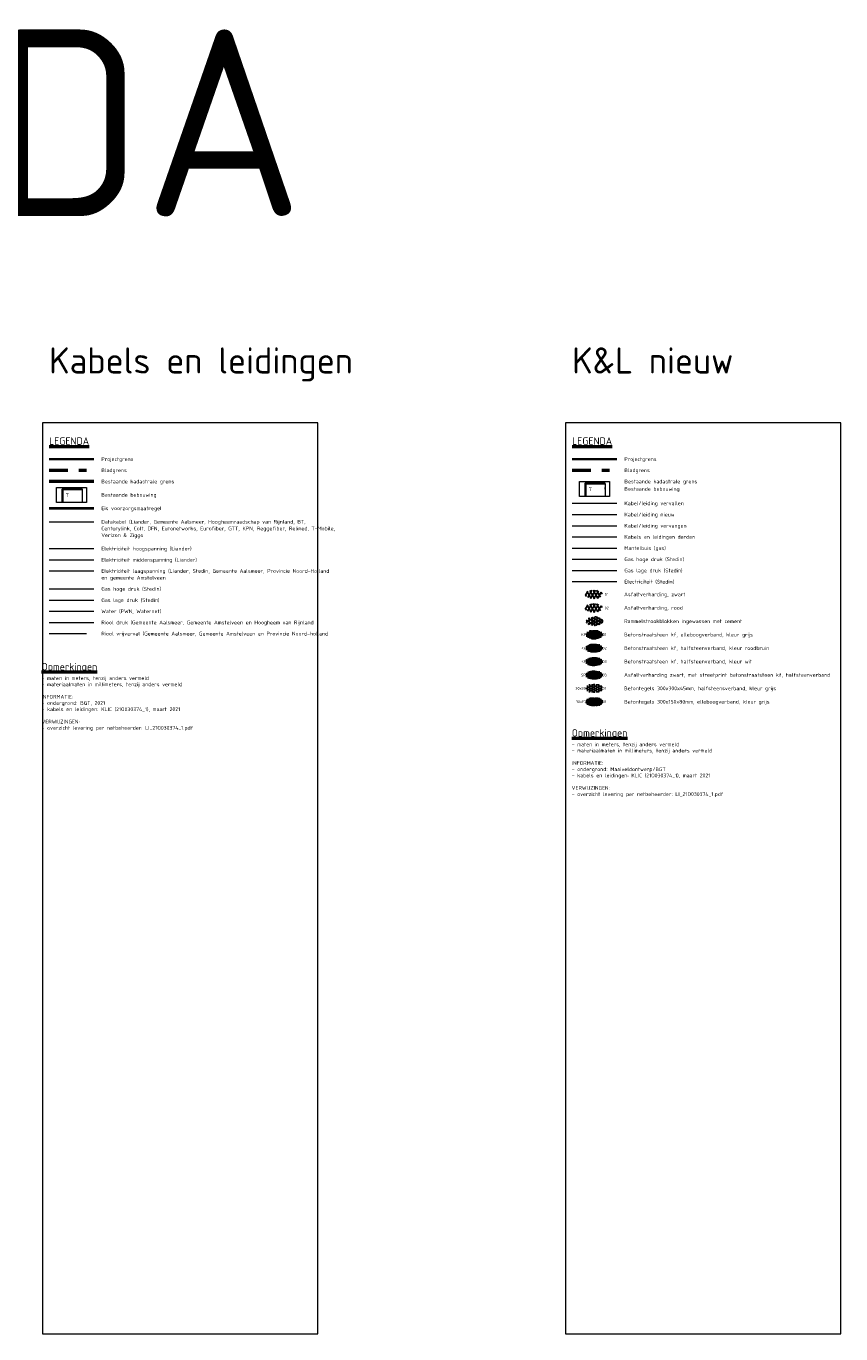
# Model space of a CAD drawing. Header units: metres. Extents: x 115632 to 117830, y 479690 to 480411.
# Tile 10 of 20: x 115730 to 115839, y 480235 to 480411. Entities that reach past the tile are written whole.
import ezdxf
from ezdxf.enums import TextEntityAlignment as Align
from ezdxf.lldxf.tags import DXFTag

# ---------------------------------------------------------------- set-up
doc = ezdxf.new("R2010")
doc.units = ezdxf.units.M
doc.linetypes.add('AL-TEKENBLADGRENS', pattern=[11.5, 2.5, -1.5, 1, -1.5, 1, -1.5, 2.5])
doc.linetypes.add('RI-OVERIG', pattern=[17, 5, -2, 2, -2, 0, -2, 2, -2])
doc.layers.get('Defpoints').update_dxf_attribs({"lineweight": 18})
for name, color, linetype, lineweight in [('B-WE-KL-DATA-G', 90, 'KL-DATA-N', 18), ('B-WE-KL-ET_HS-G', 10, 'KL-HS-N', 18), ('B-WE-KL-ET_LS-G', 190, 'KL-LS-N', 18), ('B-WE-KL-ET_MS-G', 130, 'KL-MS-N', 18), ('B-WE-KL-GAS_HD-G', 30, 'KL-GAS-HD-N', 18), ('B-WE-KL-GAS_LD-G', 50, 'KL-GAS-LD-N', 18), ('B-WE-KL-WATER-G', 170, 'KL-WATER-N', 18), ('B-WE-OG-TOPOGRAFIE-G', 7, 'Continuous', 18), ('B-WE-OG-TOPOGRAFIE_BEBOUWING-G', 7, 'Continuous', 35), ('B-WE-OG-TOPOGRAFIE_HUISNUMMER-T25', 7, 'Continuous', 25), ('B-WE-RI-DRUK-G', 210, 'RI-PERS', 18), ('B-WE-RI-VRIJVERVAL-G', 210, 'RI-OVERIG', 18), ('N-WE-KG-GRENS_PROJECT-G', 7, 'KG-OG', 35), ('N-WE-VH-VERHARDING_ASFALT-S', 7, 'Continuous', 25), ('N-WE-VH-VERHARDING_ASFALT_ROOD-S', 1, 'Continuous', 25), ('N-WE-VH-VERHARDING_BASALTVERHARDING-S', 7, 'Continuous', 25), ('N-WE-VH-VERHARDING_BETONSTRAATSTEEN-S', 7, 'Continuous', 25), ('N-WE-VH-VERHARDING_TEGEL-S', 7, 'Continuous', 25), ('X-XX-AL-AANPIJLING-T25', 7, 'Continuous', 25), ('X-XX-AL-LEGENDA-G', 7, 'Continuous', 18), ('X-XX-AL-LEGENDA-T25', 7, 'Continuous', 25), ('X-XX-AL-LEGENDA-T50', 7, 'Continuous', 50), ('X-XX-AL-T25', 7, 'Continuous', 25), ('X-XX-AL-T50', 7, 'Continuous', 50), ('X-XX-AL-TEKENBLADGRENS-G', 7, 'AL-TEKENBLADGRENS', 50)]:
    doc.layers.add(name, color=color, linetype=linetype, lineweight=lineweight)
doc.layers.add('N-WE-KG-GRENS_KADASTRAAL-GD', color=150, linetype='KG-KADASTRAAL', lineweight=50, true_color=0x007fff)
doc.styles.add('NLCS-ISO', font='NLCS-ISO.ttf')
doc.styles.add('NLCS-ISO-ANNOTATIEF-T25', font='NLCS-ISO.ttf', dxfattribs={"height": 2.5})
tags = doc.linetypes.add('KG-KADASTRAAL', pattern='A,5.5,-2,["K",Standard,S=1.8,R=0,X=0,Y=-0.9],-2,5.5,-2,[5,NLCS.SHX,S=0.75,R=0,X=0,Y=0],-2', length=19).pattern_tags.tags
tags[6] = DXFTag(74, 10)
doc.linetypes.add('KG-OG', pattern='A,5.5,-1.5,[2,NLCS.SHX,S=0.5,R=0,X=0,Y=0],-1.5', length=8.5)
tags = doc.linetypes.add('KL-DATA-N', pattern='A,4,-1,[101,NLCS.SHX,S=0.5,R=0,X=0,Y=0],-1,4,-1,["D",Standard,S=1,R=0,X=-0.25,Y=-0.5],-1.5', length=12.5).pattern_tags.tags
tags[18] = DXFTag(74, 10)
tags = doc.linetypes.add('KL-GAS-HD-N', pattern='A,4,-1,[69,NLCS.SHX,S=0.5,R=0,X=0,Y=0],-1,4,-1,["H",Standard,S=1,R=0,X=0,Y=-0.5],-2', length=13).pattern_tags.tags
tags[18] = DXFTag(74, 10)
tags = doc.linetypes.add('KL-GAS-LD-N', pattern='A,4,-1,[69,NLCS.SHX,S=0.5,R=0,X=0,Y=0],-1,4,-1,["L",Standard,S=1,R=0,X=0.25,Y=-0.5],-2', length=13).pattern_tags.tags
tags[18] = DXFTag(74, 10)
tags = doc.linetypes.add('KL-HS-N', pattern='A,4,-1,[103,NLCS.SHX,S=0.75,R=0,X=0,Y=0],-1,4,-1,["H",Standard,S=1,R=0,X=0,Y=-0.5],-2', length=13).pattern_tags.tags
tags[18] = DXFTag(74, 10)
tags = doc.linetypes.add('KL-LS-N', pattern='A,4,-1,[103,NLCS.SHX,S=0.75,R=0,X=0,Y=0],-1,4,-1,["L",Standard,S=1,R=0,X=0,Y=-0.5],-2', length=13).pattern_tags.tags
tags[18] = DXFTag(74, 10)
tags = doc.linetypes.add('KL-MS-N', pattern='A,4,-1,[103,NLCS.SHX,S=0.75,R=0,X=0,Y=0],-1,4,-1,["M",Standard,S=1,R=0,X=0,Y=-0.5],-2', length=13).pattern_tags.tags
tags[18] = DXFTag(74, 10)
doc.linetypes.add('KL-WATER-N', pattern='A,7,-0.5,[168,NLCS.SHX,S=0.75,R=0,X=0.75,Y=0],-2', length=9.5)
tags = doc.linetypes.add('RI-PERS', pattern='A,7,-2,["P",Standard,S=1.8,R=0,X=-0.5,Y=-0.9],-2,7,-2,[102,NLCS.SHX,S=1,R=180,X=0,Y=0],-2', length=22).pattern_tags.tags
tags[6] = DXFTag(74, 10)

# ---------------------------------------------------------------- blocks, each defined once
blk = doc.blocks.new('SVH-ASFALT-SO')
at = {"ltscale": 0.1}
for p, q in [((-2.72, 1.26), (-3.45, 2.54)), ((-3.36, 2.17), (-1.83, 4.83)), ((0.36, -0.07), (-2.31, 4.55)), ((-1.91, 0.69), (0.95, 5.64)), ((2.75, -0.22), (-0.47, 5.37)), ((0, 0), (3.27, 5.66)), ((4.87, 0.12), (1.65, 5.7)), ((2.18, -0.23), (5.32, 5.22)), ((6.7, 0.95), (4.04, 5.55)), ((4.66, 0.07), (7.07, 4.25)), ((7.83, 2.99), (7.15, 4.18))]:
    blk.add_line(p, q, dxfattribs=at)
at = {"style": 'NLCS-ISO'}
blk.add_attdef('KLEUR', text='', height=1.8, dxfattribs=at).set_placement((9.49, 2.74), align=Align.MIDDLE_LEFT)
at = {"style": 'NLCS-ISO', "flags": 1}
blk.add_attdef('FUNCTIE', text='', height=1.8, dxfattribs=at).set_placement((0.12, -3.58), align=Align.MIDDLE_CENTER)
blk = doc.blocks.new('SVH-BASALTVERHARDING-SO')
at = {"ltscale": 0.1}
for p, q in [((-5.28, -0.77), (-4.82, 0.03)), ((-4.84, 0.04), (-5.26, 0.77)), ((-4.63, 0.15), (-5.12, 1)), ((-4.61, 0.14), (-3.61, 0.14)), ((-4.17, 1.87), (-3.61, 1.87)), ((-3.76, 2.1), (-3.61, 2.1)), ((-3.62, 0.14), (-3.12, 1)), ((-3.61, 2.12), (-3.57, 2.2)), ((-3.11, 0.98), (-3.61, 1.85)), ((-2.92, 0.89), (-3.42, 0.02)), ((-2.67, -1.28), (-3.42, 0.02)), ((-3.41, 2), (-3.21, 2.35)), ((-3.41, 1.97), (-2.91, 1.1)), ((-2.91, 1.12), (-1.91, 1.12)), ((-2.91, 0.88), (-1.91, 0.88)), ((-1.92, 1.12), (-1.42, 1.98)), ((-1.42, 0.02), (-1.92, 0.89)), ((-1.92, -0.85), (-1.42, 0.02)), ((-1.41, 1.97), (-1.86, 2.75)), ((-1.22, 1.87), (-1.72, 1)), ((-1.72, 1.01), (-1.22, 0.14)), ((-1.61, 2.8), (-1.2, 2.09)), ((-1.2, 2.1), (-0.2, 2.1)), ((-1.2, 1.87), (-0.2, 1.87)), ((-1.2, 0.14), (-0.2, 0.14)), ((-0.21, 2.11), (0.28, 2.95)), ((-0.21, 1.87), (0.54, 1.44)), ((-0.21, 0.15), (0.54, 1.45)), ((0.49, 2.85), (-0.01, 1.99)), ((1.5, 1.12), (0, 1.98)), ((0, 0.03), (0.75, 1.33)), ((0, 0), (0.5, -0.87)), ((0.49, -0.85), (1.99, 0.02)), ((0.5, 2.85), (1.5, 2.85)), ((0.74, 1.32), (1.49, 0.89)), ((1.98, 2), (1.48, 2.87)), ((1.49, 1.12), (1.99, 1.99)), ((2, 0), (1.5, 0.87)), ((2.19, 1.87), (1.69, 1)), ((1.7, 0.98), (2.2, 0.12)), ((1.77, 2.84), (2.18, 2.12)), ((2.21, 2.1), (3.21, 2.1)), ((2.21, 1.87), (3.21, 1.87)), ((2.21, 0.14), (3.21, 0.14)), ((3.68, 1.02), (3.18, 1.89)), ((3.19, 2.1), (3.39, 2.44)), ((3.19, 0.14), (3.69, 1)), ((3.39, 2), (3.89, 1.14)), ((3.61, 2.35), (3.4, 1.98)), ((3.9, 0.89), (3.4, 0.02)), ((4.91, -0.85), (3.41, 0.02)), ((3.91, 1.12), (4.91, 1.12)), ((3.91, 0.88), (4.91, 0.88)), ((5.39, 0.04), (4.89, 0.9)), ((4.9, -0.85), (5.4, 0.02)), ((4.91, 1.14), (5.1, 1.47)), ((5.09, 1.02), (5.59, 0.15)), ((5.11, 1.02), (5.27, 1.3)), ((5.61, 0.14), (5.85, 0.14)), ((-5.13, -0.95), (-4.97, -1.23)), ((-5.11, -0.95), (-4.61, -0.08)), ((-4.61, -0.1), (-3.61, -0.1)), ((-4.29, -1.83), (-3.61, -1.83)), ((-3.91, -2.07), (-3.61, -2.07)), ((-3.51, -2.27), (-3.63, -2.05)), ((-2.87, -1.39), (-3.62, -0.09)), ((-3.62, -1.83), (-2.87, -1.4)), ((-3.43, -1.93), (-3.15, -2.42)), ((-3.41, -1.95), (-1.91, -1.08)), ((-2.67, -1.28), (-1.92, -0.85)), ((-1.17, -1.51), (-1.92, -1.08)), ((-1.9, -2.78), (-1.16, -1.5)), ((-1.21, -0.1), (-1.71, -0.96)), ((-0.21, -1.83), (-1.71, -0.97)), ((-1.65, -2.83), (-0.96, -1.62)), ((-1.2, -0.1), (-0.2, -0.1)), ((-0.21, -2.06), (-0.96, -1.63)), ((0.28, -2.93), (-0.22, -2.06)), ((-0.21, -1.83), (0.29, -0.96)), ((0.3, -0.98), (-0.2, -0.12)), ((0.49, -1.08), (-0.01, -1.95)), ((-0.01, -1.94), (0.49, -2.81)), ((0.25, -2.99), (0.28, -2.93)), ((0.49, -1.08), (1.24, -0.65)), ((0.49, -2.81), (1.99, -1.95)), ((0.6, -2.99), (1.24, -2.62)), ((1.42, -2.92), (1.23, -2.6)), ((1.99, -1.94), (1.24, -0.65)), ((1.67, -2.89), (1.43, -2.48)), ((1.44, -0.53), (2.19, -0.1)), ((2.19, -1.83), (1.44, -0.53)), ((1.44, -2.5), (2.19, -2.07)), ((2.21, -0.1), (3.21, -0.1)), ((2.21, -1.83), (3.21, -1.83)), ((2.21, -2.07), (3.21, -2.07)), ((3.19, -0.1), (3.94, -0.53)), ((3.2, -1.81), (3.95, -0.52)), ((3.42, -2.46), (3.2, -2.09)), ((3.41, -1.93), (4.16, -0.63)), ((3.41, -1.97), (3.64, -2.38)), ((4.15, -0.65), (4.9, -1.08)), ((5.13, -1.48), (4.91, -1.1)), ((5.6, -0.1), (5.1, -0.96)), ((5.11, -0.98), (5.3, -1.31)), ((5.61, -0.1), (5.86, -0.1))]:
    blk.add_line(p, q, dxfattribs=at)
at = {"style": 'NLCS-ISO', "flags": 1}
blk.add_attdef('FUNCTIE', text='', height=1.8, dxfattribs=at).set_placement((0.12, -3.58), align=Align.MIDDLE_CENTER)
blk = doc.blocks.new('SVH-BSS_KEIFORMAAT_HALFST-SO')
at = {"ltscale": 0.1}
for p, q in [((-5.46, 1.05), (-5.25, 1.05)), ((-5.25, -1.46), (-5.25, 1.28)), ((-5.25, 0), (-4.2, 0)), ((-4.2, -2.2), (-4.2, 2.03)), ((-4.2, 1.05), (-3.15, 1.05)), ((-3.15, -2.63), (-3.15, 2.46)), ((-3.15, 2.1), (-2.1, 2.1)), ((-3.15, 0), (-2.1, 0)), ((-2.1, -2.89), (-2.1, 2.72)), ((-2.1, 1.05), (-1.05, 1.05)), ((-1.05, -3.03), (-1.05, 2.86)), ((-1.05, 2.1), (0, 2.1)), ((-1.05, 0), (0, 0)), ((0, -3.06), (0, 2.88)), ((0, 1.05), (1.05, 1.05)), ((1.05, -2.98), (1.05, 2.81)), ((1.05, 2.1), (2.1, 2.1)), ((1.05, 0), (2.1, 0)), ((2.1, -2.8), (2.1, 2.62)), ((2.1, 1.05), (3.15, 1.05)), ((3.15, -2.47), (3.15, 2.3)), ((3.15, 2.1), (3.61, 2.1)), ((3.15, 0), (4.2, 0)), ((4.2, -1.94), (4.2, 1.76)), ((4.2, 1.05), (5, 1.05)), ((5.25, -0.83), (5.25, 0.66)), ((5.25, 0), (5.43, 0)), ((-5.58, -1.05), (-5.25, -1.05)), ((-4.39, -2.1), (-4.2, -2.1)), ((-4.2, -1.05), (-3.15, -1.05)), ((-3.15, -2.1), (-2.1, -2.1)), ((-2.1, -1.05), (-1.05, -1.05)), ((-1.05, -2.1), (0, -2.1)), ((0, -1.05), (1.05, -1.05)), ((1.05, -2.1), (2.1, -2.1)), ((2.1, -1.05), (3.15, -1.05)), ((3.15, -2.1), (3.93, -2.1)), ((4.2, -1.05), (5.12, -1.05))]:
    blk.add_line(p, q, dxfattribs=at)
at = {"style": 'NLCS-ISO'}
blk.add_attdef('FORMAAT', text='', height=1.8, dxfattribs=at).set_placement((-5.68, -0.09), align=Align.MIDDLE_RIGHT)
blk.add_attdef('KLEUR', text='', height=1.8, dxfattribs=at).set_placement((5.53, -0.09), align=Align.MIDDLE_LEFT)
at = {"style": 'NLCS-ISO', "flags": 1}
blk.add_attdef('FUNCTIE', text='', height=1.8, dxfattribs=at).set_placement((0.12, -3.58), align=Align.MIDDLE_CENTER)
blk = doc.blocks.new('SVH-TEGEL_300X300_DUN_HALFST-SO')
for p, q in [((-5.66, 0), (-4.5, 0)), ((-4.89, 1.5), (-4.5, 1.5)), ((-4.5, -1.8), (-4.5, 1.8)), ((-4.5, 0.75), (-3, 0.75)), ((-3.7, 2.25), (-3, 2.25)), ((-3, -2.52), (-3, 2.52)), ((-3, 1.5), (-1.5, 1.5)), ((-3, 0), (-1.5, 0)), ((-1.5, -2.87), (-1.5, 2.87)), ((-1.5, 2.25), (0, 2.25)), ((-1.5, 0.75), (0, 0.75)), ((0, -2.97), (0, 2.97)), ((0, 1.5), (1.5, 1.5)), ((0, 0), (1.5, 0)), ((1.5, -2.87), (1.5, 2.87)), ((1.5, 2.25), (3, 2.25)), ((1.5, 0.75), (3, 0.75)), ((3, -2.52), (3, 2.52)), ((3, 1.5), (4.5, 1.5)), ((3, 0), (4.5, 0)), ((4.5, -1.8), (4.5, 1.8)), ((4.5, 0.75), (5.48, 0.75)), ((-4.89, -1.5), (-4.5, -1.5)), ((-4.5, -0.75), (-3, -0.75)), ((-3.7, -2.25), (-3, -2.25)), ((-3, -1.5), (-1.5, -1.5)), ((-1.5, -0.75), (0, -0.75)), ((-1.5, -2.25), (0, -2.25)), ((0, -1.5), (1.5, -1.5)), ((1.5, -0.75), (3, -0.75)), ((1.5, -2.25), (3, -2.25)), ((3, -1.5), (4.5, -1.5)), ((4.5, -0.75), (5.48, -0.75))]:
    blk.add_line(p, q)
at = {"style": 'NLCS-ISO'}
blk.add_attdef('FORMAAT', text='', height=1.8, dxfattribs=at).set_placement((-5.76, 0), align=Align.MIDDLE_RIGHT)
blk.add_attdef('KLEUR', text='', height=1.8, dxfattribs=at).set_placement((5.58, 0), align=Align.MIDDLE_LEFT)
at = {"style": 'NLCS-ISO', "flags": 1}
blk.add_attdef('FUNCTIE', text='', height=1.8, dxfattribs=at).set_placement((0.12, -3.58), align=Align.MIDDLE_CENTER)
blk = doc.blocks.new('SVH-BSS_KEIFORMAAT_ELLEBOOG-SO')
at = {"ltscale": 0.1}
for p, q in [((-5.61, 0.39), (-3.97, 0.39)), ((-5.02, 0.39), (-5.02, -1.37)), ((-4.95, 1.44), (-2.92, 1.44)), ((-3.97, 1.44), (-3.97, -1.71)), ((-3.1, 2.49), (-1.87, 2.49)), ((-2.92, 2.49), (-2.92, -0.66)), ((-2.92, 0.39), (0.23, 0.39)), ((-1.87, 2.81), (-1.87, 0.39)), ((-1.87, 1.44), (1.28, 1.44)), ((-0.82, 2.94), (-0.82, 1.44)), ((-0.82, 2.49), (2.33, 2.49)), ((-0.82, 0.39), (-0.82, -2.76)), ((0.23, 2.97), (0.23, 2.49)), ((0.23, 1.44), (0.23, -1.71)), ((1.28, 2.49), (1.28, -0.66)), ((1.28, 0.39), (4.43, 0.39)), ((2.33, 2.71), (2.33, 0.39)), ((2.33, 1.44), (4.95, 1.44)), ((3.38, 2.38), (3.38, 1.44)), ((3.38, 0.39), (3.38, -2.38)), ((4.43, 1.44), (4.43, -1.71)), ((5.48, 0.74), (5.48, -0.66)), ((5.48, 0.39), (5.61, 0.39)), ((-5.52, -0.66), (-5.02, -0.66)), ((-4.62, -1.71), (-1.87, -1.71)), ((-3.97, -0.66), (-0.82, -0.66)), ((-2.92, -1.71), (-2.92, -2.55)), ((-1.87, -0.66), (-1.87, -2.81)), ((-1.87, -2.76), (1.28, -2.76)), ((-0.82, -1.71), (2.33, -1.71)), ((0.23, -0.66), (3.38, -0.66)), ((0.23, -2.76), (0.23, -2.97)), ((1.28, -1.71), (1.28, -2.9)), ((2.33, -0.66), (2.33, -2.71)), ((3.38, -1.71), (4.62, -1.71)), ((4.43, -0.66), (5.52, -0.66))]:
    blk.add_line(p, q, dxfattribs=at)
at = {"style": 'NLCS-ISO'}
blk.add_attdef('FORMAAT', text='', height=1.8, dxfattribs=at).set_placement((-5.71, 0), align=Align.MIDDLE_RIGHT)
blk.add_attdef('KLEUR', text='', height=1.8, dxfattribs=at).set_placement((5.71, 0), align=Align.MIDDLE_LEFT)
at = {"style": 'NLCS-ISO', "flags": 1}
blk.add_attdef('FUNCTIE', text='', height=1.8, dxfattribs=at).set_placement((0.12, -3.58), align=Align.MIDDLE_CENTER)
blk = doc.blocks.new('SVH-TEGEL_150X300_DIK_ELLEBOOG-SO')
h = blk.add_hatch(color=254)
h.dxf.hatch_style = 1
edge = h.paths.add_edge_path()
edge.add_ellipse((0.01, 0.01), major_axis=(-5.66, 0), ratio=0.530464, start_angle=0, end_angle=360)
for p, q in [((-5.48, 0.75), (-4.5, 0.75)), ((-5.25, 0.75), (-5.48, 0.75)), ((-5.25, 1.12), (-5.25, 0.75)), ((-5.25, 1.12), (-5.25, 0.75)), ((-5.25, 0.75), (-3.75, 0.75)), ((-4.9, 1.5), (-3.75, 1.5)), ((-4.5, 1.5), (-4.9, 1.5)), ((-4.5, 1.82), (-4.5, 1.5)), ((-4.5, 1.82), (-4.5, 1.5)), ((-4.5, 1.5), (-3, 1.5)), ((-3.75, 0.75), (-4.5, 0.75)), ((-4.5, 0.75), (-4.5, -0.75)), ((-4.5, 0.75), (-4.5, 0)), ((-3, 1.5), (-3.75, 1.5)), ((-3.75, 1.5), (-3.75, 0)), ((-3.75, 1.5), (-3.75, 0.75)), ((-3.75, 0.75), (-3.75, -0.75)), ((-3.74, 2.25), (-3, 2.25)), ((-3.74, 2.25), (-2.25, 2.25)), ((-2.25, 2.25), (-3, 2.25)), ((-3, 2.25), (-3, 0.75)), ((-3, 2.25), (-3, 1.5)), ((-3, 1.5), (-3, 0)), ((-2.25, 0.75), (-3, 0.75)), ((-3, 0.75), (-3, 0)), ((-3, 0.75), (-1.5, 0.75)), ((-2.25, 2.75), (-2.25, 1.5)), ((-2.25, 2.75), (-2.25, 2.25)), ((-2.25, 2.25), (-2.25, 0.75)), ((-2.25, 1.5), (-2.25, 0.75)), ((-2.25, 1.5), (-0.75, 1.5)), ((-1.5, 1.5), (-2.25, 1.5)), ((-2.25, 0.75), (-0.75, 0.75)), ((-1.5, 2.89), (-1.5, 1.5)), ((-1.5, 2.89), (-1.5, 2.25)), ((-1.5, 2.25), (-1.5, 1.5)), ((-1.5, 2.25), (0, 2.25)), ((-0.75, 2.25), (-1.5, 2.25)), ((-1.5, 1.5), (0, 1.5)), ((-0.75, 0.75), (-1.5, 0.75)), ((-1.5, 0.75), (-1.5, -0.75)), ((-1.5, 0.75), (-1.5, 0)), ((-0.75, 2.97), (-0.75, 2.25)), ((-0.75, 2.97), (-0.75, 2.25)), ((-0.75, 2.25), (0.75, 2.25)), ((0, 1.5), (-0.75, 1.5)), ((-0.75, 1.5), (-0.75, 0)), ((-0.75, 1.5), (-0.75, 0.75)), ((-0.75, 0.75), (-0.75, -0.75)), ((0, 0), (-0.75, 0)), ((0.75, 2.25), (0, 2.25)), ((0, 2.25), (0, 0.75)), ((0, 2.25), (0, 1.5)), ((0, 1.5), (0, 0)), ((0, 0.75), (1.5, 0.75)), ((0, 0.75), (0, 0)), ((0.75, 0.75), (0, 0.75)), ((0, 0), (1.5, 0)), ((0.75, 2.97), (0.75, 1.5)), ((0.75, 2.97), (0.75, 2.25)), ((0.75, 2.25), (0.75, 0.75)), ((0.75, 1.5), (0.75, 0.75)), ((0.75, 1.5), (2.25, 1.5)), ((1.5, 1.5), (0.75, 1.5)), ((0.75, 0.75), (2.25, 0.75)), ((1.5, 0), (0.75, 0)), ((1.5, 2.89), (1.5, 1.5)), ((1.5, 2.89), (1.5, 2.25)), ((1.5, 2.25), (1.5, 1.5)), ((1.5, 2.25), (3, 2.25)), ((2.25, 2.25), (1.5, 2.25)), ((1.5, 1.5), (3, 1.5)), ((1.5, 0.75), (1.5, 0)), ((2.25, 0.75), (1.5, 0.75)), ((1.5, 0.75), (1.5, -0.75)), ((1.5, 0), (1.5, -1.5)), ((2.25, 2.75), (2.25, 2.25)), ((2.25, 2.75), (2.25, 2.25)), ((2.25, 2.25), (3.74, 2.25)), ((2.25, 1.5), (2.25, 0.75)), ((3, 1.5), (2.25, 1.5)), ((2.25, 1.5), (2.25, 0)), ((2.25, 0.75), (2.25, -0.75)), ((2.25, 0), (2.25, -0.75)), ((2.25, 0), (3.75, 0)), ((3, 0), (2.25, 0)), ((3, 2.25), (3, 1.5)), ((3.74, 2.25), (3, 2.25)), ((3, 2.25), (3, 0.75)), ((3, 1.5), (3, 0)), ((3, 0.75), (3, 0)), ((3, 0.75), (4.5, 0.75)), ((3.75, 0.75), (3, 0.75)), ((3, 0), (4.5, 0)), ((3.75, 2.25), (3.75, 0.75)), ((3.75, 1.5), (3.75, 0.75)), ((3.75, 1.5), (4.9, 1.5)), ((3.75, 0.75), (5.25, 0.75)), ((3.75, 0), (3.75, -0.75)), ((4.5, 0), (3.75, 0)), ((3.75, 0), (3.75, -1.5)), ((4.5, 0.75), (4.5, 0)), ((5.25, 0.75), (4.5, 0.75)), ((4.5, 0.75), (4.5, -0.75)), ((4.5, 0), (4.5, -1.5)), ((5.25, 1.12), (5.25, 0.75)), ((5.25, 0.75), (5.25, -0.75)), ((5.25, 0), (5.25, -0.75)), ((5.25, 0), (5.66, 0)), ((-5.66, 0), (-5.25, 0)), ((-5.66, 0), (-4.5, 0)), ((-5.25, -0.75), (-5.48, -0.75)), ((-5.48, -0.75), (-5.25, -0.75)), ((-4.5, 0), (-5.25, 0)), ((-5.25, 0), (-5.25, -1.12)), ((-5.25, 0), (-5.25, -0.75)), ((-5.25, -0.75), (-5.25, -1.12)), ((-4.5, -1.5), (-4.9, -1.5)), ((-4.9, -1.5), (-3.75, -1.5)), ((-4.5, 0), (-4.5, -1.5)), ((-3.75, -0.75), (-4.5, -0.75)), ((-4.5, -0.75), (-4.5, -1.5)), ((-4.5, -0.75), (-3, -0.75)), ((-4.5, -1.5), (-3, -1.5)), ((-3, 0), (-3.75, 0)), ((-3.75, 0), (-3.75, -0.75)), ((-3.75, 0), (-2.25, 0)), ((-3.75, -0.75), (-2.25, -0.75)), ((-3, -1.5), (-3.75, -1.5)), ((-3.75, -1.5), (-3.75, -2.25)), ((-3.75, -1.5), (-3.75, -2.25)), ((-3, 0), (-1.5, 0)), ((-2.25, -0.75), (-3, -0.75)), ((-3, -0.75), (-3, -2.25)), ((-3, -0.75), (-3, -1.5)), ((-3, -1.5), (-3, -2.54)), ((-2.25, -2.25), (-3, -2.25)), ((-3, -2.25), (-3, -2.54)), ((-3, -2.25), (-1.5, -2.25)), ((-1.5, 0), (-2.25, 0)), ((-2.25, 0), (-2.25, -1.5)), ((-2.25, 0), (-2.25, -0.75)), ((-2.25, -0.75), (-2.25, -2.25)), ((-1.5, -1.5), (-2.25, -1.5)), ((-2.25, -1.5), (-2.25, -2.25)), ((-2.25, -1.5), (-0.75, -1.5)), ((-2.25, -2.25), (-0.75, -2.25)), ((-1.5, 0), (-1.5, -1.5)), ((-0.75, -0.75), (-1.5, -0.75)), ((-1.5, -0.75), (-1.5, -1.5)), ((-1.5, -0.75), (0, -0.75)), ((-1.5, -1.5), (0, -1.5)), ((-1.5, -2.25), (-1.5, -2.89)), ((-0.75, 0), (-0.75, -0.75)), ((-0.75, 0), (0.75, 0)), ((-0.75, -0.75), (0.75, -0.75)), ((-0.75, -1.5), (-0.75, -2.25)), ((0, -1.5), (-0.75, -1.5)), ((-0.75, -1.5), (-0.75, -2.97)), ((0, -0.75), (0, -1.5)), ((0.75, -0.75), (0, -0.75)), ((0, -0.75), (0, -2.25)), ((0, -1.5), (0, -3)), ((0.75, -2.25), (0, -2.25)), ((0, -2.25), (0, -3)), ((0, -2.25), (1.5, -2.25)), ((0.75, 0), (0.75, -0.75)), ((0.75, 0), (0.75, -1.5)), ((0.75, -0.75), (0.75, -2.25)), ((1.5, -1.5), (0.75, -1.5)), ((0.75, -1.5), (0.75, -2.25)), ((0.75, -1.5), (2.25, -1.5)), ((0.75, -2.25), (2.25, -2.25)), ((1.5, -0.75), (1.5, -1.5)), ((1.5, -0.75), (3, -0.75)), ((2.25, -0.75), (1.5, -0.75)), ((1.5, -1.5), (3, -1.5)), ((1.5, -2.25), (1.5, -2.89)), ((2.25, -2.25), (1.5, -2.25)), ((1.5, -2.25), (1.5, -2.89)), ((2.25, -0.75), (3.75, -0.75)), ((2.25, -1.5), (2.25, -2.25)), ((3, -1.5), (2.25, -1.5)), ((2.25, -1.5), (2.25, -2.75)), ((2.25, -2.25), (2.25, -2.75)), ((3, -0.75), (3, -1.5)), ((3.75, -0.75), (3, -0.75)), ((3, -0.75), (3, -2.25)), ((3, -1.5), (3, -2.54)), ((3, -2.25), (3, -2.54)), ((3, -2.25), (3.74, -2.25)), ((3.74, -2.25), (3, -2.25)), ((3.75, -0.75), (3.75, -2.25)), ((3.75, -1.5), (3.75, -2.25)), ((3.75, -1.5), (4.9, -1.5)), ((4.5, -1.5), (3.75, -1.5)), ((4.5, -0.75), (4.5, -1.5)), ((4.5, -0.75), (5.48, -0.75)), ((5.25, -0.75), (4.5, -0.75)), ((4.5, -1.5), (4.9, -1.5)), ((5.25, -0.75), (5.48, -0.75))]:
    blk.add_line(p, q)
at = {"style": 'NLCS-ISO'}
blk.add_attdef('FORMAAT', text='', height=1.8, dxfattribs=at).set_placement((-5.76, 0), align=Align.MIDDLE_RIGHT)
blk.add_attdef('KLEUR', text='', height=1.8, dxfattribs=at).set_placement((5.76, 0), align=Align.MIDDLE_LEFT)
at = {"style": 'NLCS-ISO', "flags": 1}
blk.add_attdef('FUNCTIE', text='', height=1.8, dxfattribs=at).set_placement((0.12, -3.58), align=Align.MIDDLE_CENTER)

msp = doc.modelspace()

# ---------------------------------------------------------------- linework, layer by layer
at = {"color": 10, "lineweight": 20}
msp.add_line((115803.3, 480346.55), (115809.3, 480346.55), dxfattribs=at)
at = {"color": 90, "lineweight": 20}
msp.add_line((115803.3, 480345.05), (115809.3, 480345.05), dxfattribs=at)
at = {"color": 116, "lineweight": 20}
msp.add_line((115803.3, 480343.55), (115809.3, 480343.55), dxfattribs=at)
at = {"color": 167, "lineweight": 20}
msp.add_line((115803.3, 480342.05), (115809.3, 480342.05), dxfattribs=at)
at = {"color": 40, "lineweight": 20}
msp.add_line((115803.3, 480340.55), (115809.3, 480340.55), dxfattribs=at)
at = {"layer": 'B-WE-KL-DATA-G', "color": 20, "linetype": 'Continuous', "lineweight": 40}
msp.add_line((115733.23, 480345.88), (115739.23, 480345.88), dxfattribs=at)
at = {"layer": 'B-WE-KL-DATA-G', "lineweight": 20}
msp.add_line((115733.23, 480344.08), (115739.23, 480344.08), dxfattribs=at)
at = {"layer": 'B-WE-KL-ET_HS-G', "lineweight": 20}
msp.add_line((115733.23, 480340.48), (115739.23, 480340.48), dxfattribs=at)
at = {"layer": 'B-WE-KL-ET_LS-G', "lineweight": 20}
for p, q in [((115733.23, 480337.48), (115739.23, 480337.48)), ((115803.3, 480336.05), (115809.3, 480336.05))]:
    msp.add_line(p, q, dxfattribs=at)
at = {"layer": 'B-WE-KL-ET_MS-G', "lineweight": 20}
msp.add_line((115733.23, 480338.98), (115739.23, 480338.98), dxfattribs=at)
at = {"layer": 'B-WE-KL-GAS_HD-G', "lineweight": 20}
for p, q in [((115803.3, 480339.05), (115809.3, 480339.05)), ((115733.23, 480335.08), (115739.23, 480335.08))]:
    msp.add_line(p, q, dxfattribs=at)
at = {"layer": 'B-WE-KL-GAS_LD-G', "lineweight": 20}
for p, q in [((115803.3, 480337.55), (115809.3, 480337.55)), ((115733.23, 480333.58), (115739.23, 480333.58))]:
    msp.add_line(p, q, dxfattribs=at)
at = {"layer": 'B-WE-KL-WATER-G', "lineweight": 20}
msp.add_line((115733.23, 480332.08), (115739.23, 480332.08), dxfattribs=at)
at = {"layer": 'B-WE-OG-TOPOGRAFIE-G'}
for p, q in [((115807.72, 480349.23), (115807.72, 480347.48)), ((115737.65, 480348.43), (115737.65, 480348.68)), ((115737.65, 480348.43), (115737.65, 480346.68)), ((115807.72, 480348.43), (115807.72, 480348.68))]:
    msp.add_line(p, q, dxfattribs=at)
at = {"layer": 'B-WE-OG-TOPOGRAFIE_BEBOUWING-G'}
for points in [[(115807.72, 480349.23), (115805.08, 480349.23), (115805.08, 480347.48)], [(115737.65, 480348.43), (115735.01, 480348.43), (115735.01, 480346.68)]]:
    msp.add_lwpolyline(points, dxfattribs=at)
at = {"layer": 'B-WE-RI-DRUK-G', "lineweight": 20}
msp.add_line((115733.23, 480330.58), (115739.23, 480330.58), dxfattribs=at)
at = {"layer": 'B-WE-RI-VRIJVERVAL-G', "lineweight": 20}
msp.add_line((115733.23, 480329.08), (115739.23, 480329.08), dxfattribs=at)
at = {"layer": 'Defpoints'}
for points in [[(115732.33, 480235.22), (115769.23, 480235.22), (115769.23, 480357.32), (115732.33, 480357.32)], [(115802.4, 480235.22), (115839.3, 480235.22), (115839.3, 480357.32), (115802.4, 480357.32)]]:
    msp.add_lwpolyline(points, close=True, dxfattribs=at)
at = {"layer": 'N-WE-KG-GRENS_KADASTRAAL-GD', "flags": 128}
msp.add_lwpolyline([(115739.23, 480349.48), (115733.23, 480349.48)], dxfattribs=at)
at = {"layer": 'N-WE-KG-GRENS_PROJECT-G', "linetype": 'KG-OG', "flags": 128}
for points in [[(115739.23, 480352.48), (115733.23, 480352.48)], [(115809.3, 480352.48), (115803.3, 480352.48)]]:
    msp.add_lwpolyline(points, dxfattribs=at)
at = {"layer": 'X-XX-AL-LEGENDA-G'}
for points in [[(115804.3, 480347.48), (115804.3, 480349.48), (115808.3, 480349.48), (115808.3, 480347.48), (115804.3, 480347.48)], [(115734.23, 480346.68), (115734.23, 480348.68), (115738.23, 480348.68), (115738.23, 480346.68), (115734.23, 480346.68)]]:
    msp.add_lwpolyline(points, close=True, dxfattribs=at)
at = {"layer": 'X-XX-AL-TEKENBLADGRENS-G', "flags": 128}
for points in [[(115733.23, 480350.98), (115739.23, 480350.98)], [(115803.3, 480350.98), (115809.3, 480350.98)]]:
    msp.add_lwpolyline(points, dxfattribs=at)

# ---------------------------------------------------------------- block references
at = {"layer": 'N-WE-VH-VERHARDING_ASFALT-S', "xscale": 0.2, "yscale": 0.2, "zscale": 0.2}
for name, p, values in [('SVH-ASFALT-SO', (115805.77, 480333.79), {'KLEUR': '01'}), ('SVH-BSS_KEIFORMAAT_HALFST-SO', (115806.27, 480323.55), {'FORMAAT': 'SP', 'KLEUR': '03'})]:
    msp.add_blockref(name, p, dxfattribs=at).add_auto_attribs(values)
at = {"layer": 'N-WE-VH-VERHARDING_ASFALT_ROOD-S', "color": 10, "xscale": 0.2, "yscale": 0.2, "zscale": 0.2}
msp.add_blockref('SVH-ASFALT-SO', (115805.76, 480331.97), dxfattribs=at).add_auto_attribs({'KLEUR': '02'})
at = {"layer": 'N-WE-VH-VERHARDING_BASALTVERHARDING-S', "xscale": 0.2, "yscale": 0.2, "zscale": 0.2}
msp.add_blockref('SVH-BASALTVERHARDING-SO', (115806.27, 480330.75), dxfattribs=at)
at = {"layer": 'N-WE-VH-VERHARDING_BETONSTRAATSTEEN-S', "xscale": 0.2, "yscale": 0.2, "zscale": 0.2}
for name, p, values in [('SVH-BSS_KEIFORMAAT_ELLEBOOG-SO', (115806.27, 480328.95), {'FORMAAT': 'KF', 'KLEUR': '01'}), ('SVH-BSS_KEIFORMAAT_HALFST-SO', (115806.27, 480327.15), {'FORMAAT': 'KF', 'KLEUR': '02'}), ('SVH-BSS_KEIFORMAAT_HALFST-SO', (115806.27, 480325.35), {'FORMAAT': 'KF', 'KLEUR': '03'})]:
    msp.add_blockref(name, p, dxfattribs=at).add_auto_attribs(values)
at = {"layer": 'N-WE-VH-VERHARDING_TEGEL-S', "xscale": 0.2, "yscale": 0.2, "zscale": 0.2}
for name, p, values in [('SVH-TEGEL_300X300_DUN_HALFST-SO', (115806.27, 480321.75), {'FORMAAT': '30x30', 'KLEUR': '01'}), ('SVH-TEGEL_150X300_DIK_ELLEBOOG-SO', (115806.27, 480319.95), {'FORMAAT': '30x15', 'KLEUR': '01'})]:
    msp.add_blockref(name, p, dxfattribs=at).add_auto_attribs(values)

# ---------------------------------------------------------------- texts
at = {"layer": 'B-WE-OG-TOPOGRAFIE_HUISNUMMER-T25', "style": 'NLCS-ISO'}
for p in [(115735.12, 480347.44), (115805.19, 480348.24)]:
    msp.add_text(' 7', height=0.5, rotation=360, dxfattribs=at).set_placement(p)
at = {"layer": 'Defpoints', "char_height": 3.5, "attachment_point": 1, "style": 'NLCS-ISO-ANNOTATIEF-T25'}
for s, insert in [('Kabels en leidingen', (115733.23, 480367.45)), ('K&L nieuw', (115803.3, 480367.45))]:
    msp.add_mtext_dynamic_manual_height_columns(s, width=9078.4439, gutter_width=125, heights=[0], dxfattribs=dict(at, insert=insert))
at = {"layer": 'X-XX-AL-AANPIJLING-T25', "insert": (115633.23, 480410.07), "char_height": 25, "width": 9078.4439, "attachment_point": 1, "style": 'NLCS-ISO-ANNOTATIEF-T25'}
msp.add_mtext('LEGENDA', dxfattribs=at)
at = {"layer": 'X-XX-AL-LEGENDA-T25', "style": 'NLCS-ISO'}
for s, p in [('Bladgrens', (115740.23, 480350.98)), ('Bladgrens', (115810.3, 480350.98)), ('Bestaande bebouwing', (115740.23, 480347.68)), ('Bestaande bebouwing', (115810.3, 480348.48))]:
    msp.add_text(s, height=0.5, rotation=360, dxfattribs=at).set_placement(p, align=Align.MIDDLE_LEFT)
at = {"layer": 'X-XX-AL-LEGENDA-T50', "style": 'NLCS-ISO'}
for p in [(115733.23, 480354.39), (115803.3, 480354.39)]:
    msp.add_text('%%ULEGENDA', height=1, dxfattribs=at).set_placement(p)
at = {"layer": 'X-XX-AL-T25', "style": 'NLCS-ISO'}
for s, p in [('Projectgrens', (115740.23, 480352.48)), ('Projectgrens', (115810.3, 480352.48)), ('Bestaande kadastrale grens', (115740.23, 480349.48)), ('Bestaande kadastrale grens', (115810.3, 480349.48)), ('Eis voorzorgsmaatregel', (115740.23, 480345.88)), ('Kabel/leiding vervallen ', (115810.3, 480346.55)), ('Datakabel (Liander, Gemeente Aalsmeer, Hoogheemraadschap van Rijnland, BT,', (115740.23, 480344.08)), ('Kabel/leiding nieuw', (115810.3, 480345.05)), ('Kabel/leiding vervangen', (115810.3, 480343.55)), ('Verizon & Ziggo', (115740.23, 480342.28)), ('Centurylink, Colt, DFN, Euronetworks, Eurofiber, GTT, KPN, Reggefiber, Relined, T-Mobile,', (115740.23, 480343.18)), ('Kabels en leidingen derden', (115810.3, 480342.05)), ('Elektriciteit hoogspanning (Liander)', (115740.23, 480340.48)), ('Mantelbuis (gas)', (115810.3, 480340.55)), ('Elektriciteit middenspanning (Liander)', (115740.23, 480338.98)), ('Gas hoge druk (Stedin)', (115810.3, 480339.05)), ('en gemeente Amstelveen', (115740.23, 480336.58)), ('Elektriciteit laagspanning (Liander, Stedin, Gemeente Aalsmeer, Provincie Noord-Holland', (115740.23, 480337.48)), ('Gas lage druk (Stedin)', (115810.3, 480337.55)), ('Gas hoge druk (Stedin)', (115740.23, 480335.08)), ('Electriciteit (Stedin)', (115810.3, 480336.05)), ('Gas lage druk (Stedin)', (115740.23, 480333.58)), ('Asfaltverharding, zwart', (115810.27, 480334.35)), ('Water (PWN, Waternet)', (115740.23, 480332.08)), ('Asfaltverharding, rood', (115810.27, 480332.55)), ('Riool druk (Gemeente Aalsmeer, Gemeente Amstelveen en Hoogheem van Rijnland', (115740.23, 480330.58)), ('Rammelstrookblokken ingewassen met cement', (115810.27, 480330.75)), ('Riool vrijverval (Gemeente Aalsmeer, Gemeente Amstelveen en Provincie Noord-holland', (115740.23, 480329.08)), ('Betonstraatsteen kf, elleboogverband, kleur grijs', (115810.27, 480328.95)), ('Betonstraatsteen kf, halfsteenverband, kleur roodbruin', (115810.27, 480327.15)), ('Betonstraatsteen kf, halfsteenverband, kleur wit', (115810.27, 480325.35)), ('Asfaltverharding zwart, met streetprint betonstraatsteen kf, halfsteenverband', (115810.27, 480323.55)), ('Betontegels 300x300x45mm, halfsteensverband, kleur grijs', (115810.27, 480321.75)), ('Betontegels 300x150x80mm, elleboogverband, kleur grijs', (115810.27, 480319.95))]:
    msp.add_text(s, height=0.5, dxfattribs=at).set_placement(p, align=Align.MIDDLE_LEFT)
at = {"layer": 'X-XX-AL-T25', "char_height": 0.5, "attachment_point": 1, "style": 'NLCS-ISO'}
for s, insert in [('- maten in meters, tenzij anders vermeld\\P- materiaalmaten in millimeters, tenzij anders vermeld\\P\\PINFORMATIE:\\P- ondergrond: BGT, 2021\\P- kabels en leidingen: KLIC (21O030374_1), maart 2021\\P\\PVERWIJZINGEN:\\P- overzicht levering per netbeheerder: LI_21O030374_1.pdf', (115732.23, 480323.37)), ('- maten in meters, tenzij anders vermeld\\P- materiaalmaten in millimeters, tenzij anders vermeld\\P\\PINFORMATIE:\\P- ondergrond: Maaiveldontwerp/BGT\\P- kabels en leidingen: KLIC (21O030374_1), maart 2021\\P\\PVERWIJZINGEN:\\P- overzicht levering per netbeheerder: LI_21O030374_1.pdf', (115803.25, 480314.49))]:
    msp.add_mtext(s, dxfattribs=dict(at, insert=insert))
at = {"layer": 'X-XX-AL-T50', "style": 'NLCS-ISO'}
for p in [(115732.23, 480324.15), (115803.25, 480315.28)]:
    msp.add_text('%%UOpmerkingen', height=1, dxfattribs=at).set_placement(p)

doc.saveas('drawing.dxf')
